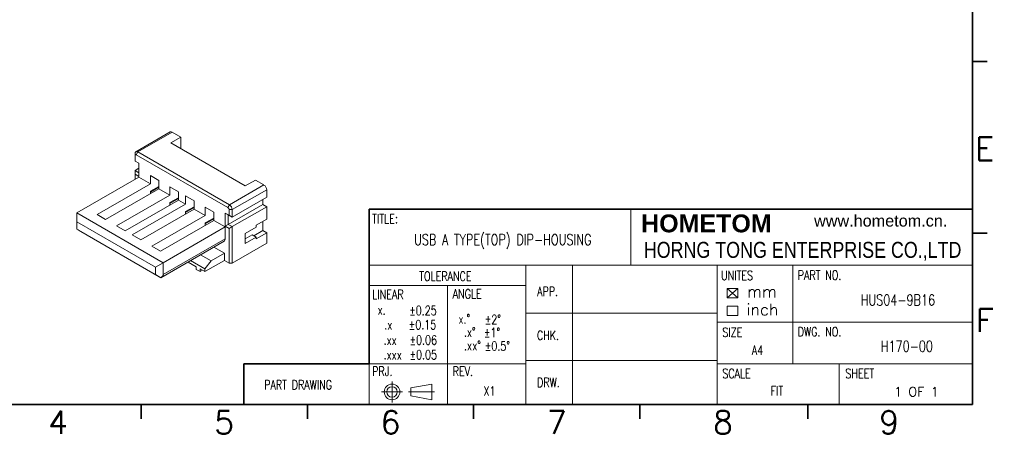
# Model space of a CAD drawing. Header units: millimetres. Extents: x -1657 to 8845, y -11980 to 3013.
# Tile 215 of 256: x 347 to 401, y 2276 to 2299. Entities that reach past the tile are written whole.
import ezdxf
from ezdxf.enums import TextEntityAlignment as Align

# ---------------------------------------------------------------- set-up
doc = ezdxf.new("R2010")
doc.units = ezdxf.units.MM
doc.layers.add('FMT', color=7, linetype='Continuous', lineweight=35)
doc.layers.add('标注', color=3, linetype='Continuous', lineweight=9)
doc.styles.add('english', font='romans.shx', dxfattribs={"width": 0.75, "height": 2.5})
doc.styles.add('Roman', font='romans', dxfattribs={"bigfont": 'bigfont'})
doc.styles.add('txt', font='txt.shx', dxfattribs={"width": 0.8, "height": 2.5})

# ---------------------------------------------------------------- blocks, each defined once
blk = doc.blocks.new('edff')
at = {"color": 4, "linetype": 'Continuous', "lineweight": 15}
for p, q in [((-121.741, 491.963), (-124.852, 490.167)), ((-121.566, 491.946), (-124.677, 490.15)), ((-121.707, 490.966), (-120.788, 491.497)), ((-120.788, 491.497), (-121.566, 491.946)), ((-120.788, 490.435), (-120.788, 491.497)), ((-121.707, 490.966), (-114.989, 487.088)), ((-124.924, 490.007), (-124.924, 489.843)), ((-124.924, 489.843), (-124.924, 489.333)), ((-124.924, 489.333), (-124.571, 489.129)), ((-124.571, 489.129), (-124.924, 489.333)), ((-124.677, 490.15), (-124.818, 489.905)), ((-116.545, 485.129), (-124.818, 489.905)), ((-124.677, 490.15), (-116.404, 485.374)), ((-124.924, 488.476), (-124.571, 488.68)), ((-124.924, 488.476), (-124.924, 488.149)), ((-124.924, 488.476), (-124.571, 488.272)), ((-124.571, 489.129), (-124.571, 487.945)), ((-130.157, 484.648), (-124.571, 487.873)), ((-124.924, 488.149), (-124.924, 487.669)), ((-124.571, 487.945), (-124.924, 488.149)), ((-123.538, 487.277), (-124.571, 487.873)), ((-123.538, 488.014), (-122.775, 487.574)), ((-123.538, 487.277), (-123.538, 488.014)), ((-122.775, 487.574), (-122.775, 486.836)), ((-114.989, 487.088), (-114.07, 487.619)), ((-113.292, 487.17), (-114.07, 487.619)), ((-123.538, 487.277), (-128.347, 484.501)), ((-127.583, 484.06), (-122.775, 486.836)), ((-123.538, 486.602), (-122.775, 487.043)), ((-123.538, 486.528), (-122.775, 486.969)), ((-121.771, 486.257), (-122.775, 486.836)), ((-121.771, 486.994), (-121.007, 486.553)), ((-121.771, 486.257), (-121.771, 486.994)), ((-116.404, 485.374), (-113.292, 487.17)), ((-113.045, 486.741), (-116.156, 484.945)), ((-113.045, 486.067), (-113.045, 486.741)), ((-121.771, 486.257), (-126.579, 483.481)), ((-125.815, 483.04), (-121.007, 485.816)), ((-123.538, 486.395), (-123.538, 486.602)), ((-121.771, 485.581), (-121.007, 486.022)), ((-121.771, 485.508), (-121.007, 485.949)), ((-121.007, 486.553), (-121.007, 485.816)), ((-120.356, 485.44), (-121.007, 485.816)), ((-120.356, 486.178), (-120.356, 485.44)), ((-119.593, 485.737), (-120.356, 486.178)), ((-116.156, 484.271), (-113.045, 486.067)), ((-113.398, 485.414), (-113.398, 485.863)), ((-125.165, 482.664), (-120.356, 485.44)), ((-119.593, 484.999), (-124.401, 482.224)), ((-121.771, 485.375), (-121.771, 485.581)), ((-120.356, 484.765), (-119.593, 485.206)), ((-120.356, 484.691), (-119.593, 485.132)), ((-119.593, 484.999), (-119.593, 485.737)), ((-118.589, 484.42), (-119.593, 484.999)), ((-118.589, 485.157), (-118.589, 484.42)), ((-117.825, 484.716), (-118.589, 485.157)), ((-116.404, 485.374), (-116.545, 485.129)), ((-116.51, 483.618), (-113.398, 485.414)), ((-116.156, 484.945), (-116.439, 484.945)), ((-116.439, 484.435), (-116.439, 484.945)), ((-116.156, 483.414), (-113.045, 485.21)), ((-116.156, 484.945), (-116.156, 484.271)), ((-113.045, 485.21), (-113.398, 485.414)), ((-113.045, 484.087), (-113.045, 485.21)), ((-130.157, 483.832), (-130.157, 484.648)), ((-130.157, 484.648), (-122.379, 480.158)), ((-127.583, 484.06), (-128.347, 484.501)), ((-123.397, 481.644), (-118.589, 484.42)), ((-120.356, 484.765), (-120.356, 484.558)), ((-118.589, 483.744), (-117.825, 484.185)), ((-118.589, 483.671), (-117.825, 484.112)), ((-117.825, 483.979), (-117.825, 484.716)), ((-116.793, 484.639), (-116.439, 484.435)), ((-116.793, 483.455), (-116.793, 484.639)), ((-116.51, 484.475), (-116.793, 484.639)), ((-116.156, 484.271), (-116.51, 484.475)), ((-116.51, 484.475), (-116.51, 483.618)), ((-116.156, 484.271), (-116.439, 484.435)), ((-114, 483.536), (-113.045, 484.087)), ((-123.086, 479.75), (-130.157, 483.832)), ((-130.157, 483.832), (-130.157, 483.179)), ((-130.157, 483.179), (-123.086, 479.097)), ((-130.157, 483.179), (-130.157, 483.179)), ((-125.815, 483.04), (-126.579, 483.481)), ((-117.825, 483.979), (-122.633, 481.203)), ((-122.379, 480.158), (-116.793, 483.383)), ((-118.589, 483.744), (-118.589, 483.538)), ((-116.793, 483.383), (-117.825, 483.979)), ((-116.51, 483.618), (-116.793, 483.455)), ((-116.439, 483.251), (-116.793, 483.455)), ((-116.793, 482.321), (-116.793, 483.383)), ((-116.51, 483.618), (-116.156, 483.414)), ((-116.439, 483.251), (-116.156, 483.414)), ((-116.439, 480.127), (-116.439, 483.251)), ((-116.156, 483.414), (-116.156, 480.127)), ((-114, 483.373), (-114.989, 482.801)), ((-114, 483.536), (-114, 483.373)), ((-113.398, 483.067), (-113.398, 483.883)), ((-122.732, 478.892), (-129.803, 482.974)), ((-124.401, 482.224), (-125.165, 482.664)), ((-122.379, 479.097), (-116.793, 482.321)), ((-114.989, 482.801), (-114.989, 481.903)), ((-114.989, 482.311), (-114.353, 482.679)), ((-114.989, 481.903), (-114, 482.475)), ((-114.353, 482.679), (-114, 482.475)), ((-114.212, 482.597), (-113.398, 483.067)), ((-114, 482.311), (-113.045, 482.862)), ((-114, 482.475), (-114, 482.311)), ((-113.398, 483.067), (-113.045, 482.862)), ((-113.045, 481.923), (-113.045, 482.862)), ((-122.633, 481.203), (-123.397, 481.644)), ((-122.586, 478.808), (-116.896, 482.092)), ((-116.863, 481.025), (-117.804, 481.568)), ((-116.156, 480.127), (-113.045, 481.923)), ((-119.006, 480.874), (-118.065, 480.332)), ((-118.065, 480.332), (-116.863, 481.025)), ((-116.863, 480.372), (-116.863, 481.025)), ((-123.086, 479.75), (-122.379, 480.158)), ((-123.086, 479.097), (-123.086, 479.75)), ((-122.379, 480.158), (-122.379, 479.097)), ((-119.409, 479.801), (-120.137, 480.221)), ((-118.631, 479.597), (-119.925, 480.344)), ((-119.409, 479.801), (-119.409, 479.556)), ((-119.409, 479.556), (-119.055, 479.352)), ((-119.055, 479.597), (-119.055, 479.352)), ((-119.055, 479.597), (-118.631, 479.352)), ((-118.631, 479.352), (-116.863, 480.372)), ((-118.065, 480.332), (-118.631, 479.597)), ((-118.631, 479.352), (-118.631, 479.597)), ((-116.439, 480.127), (-116.863, 480.372)), ((-116.156, 480.127), (-116.439, 480.127)), ((-122.586, 478.808), (-123.086, 479.097)), ((-119.055, 479.352), (-118.843, 479.474))]:
    blk.add_line(p, q, dxfattribs=at)
at = {"color": 4, "linetype": 'Continuous', "lineweight": 15, "flags": 128}
for points in [[(-124.924, 490.007), (-124.92, 490.06), (-124.905, 490.105), (-124.883, 490.141), (-124.852, 490.167), (-124.814, 490.181), (-124.772, 490.182), (-124.725, 490.172), (-124.677, 490.15)], [(-124.818, 489.905), (-124.839, 489.914), (-124.859, 489.919), (-124.877, 489.918), (-124.893, 489.912), (-124.906, 489.901), (-124.916, 489.886), (-124.922, 489.866), (-124.924, 489.843)]]:
    blk.add_lwpolyline(points, dxfattribs=at)
at = {"color": 4, "linetype": 'Continuous', "lineweight": 15}
for centre, radius, start, end in [((-121.668, 491.804), 0.175, 54.18594, 114.5036), ((-113.591, 486.711), 0.547, 3.09964, 56.90036), ((-116.673, 484.932), 0.234, 3.09964, 56.90036), ((-116.702, 484.915), 0.547, 3.09964, 56.90036), ((-117.02, 482.286), 0.23, 302.54298, 8.7692)]:
    blk.add_arc(centre, radius, start, end, dxfattribs=at)
for centre, major_axis, ratio, start_param, end_param in [((-130.157, 483.179), (0.5, -0.289), 0.00007, 4.71243, 5.497828), ((-123.086, 479.097), (0.5, -0.289), 0.00007, 5.497828, 6.283226), ((-123.086, 479.097), (0.707, 0), 0.577382, 5.497787, 6.283185)]:
    blk.add_ellipse(centre, major_axis=major_axis, ratio=ratio, start_param=start_param, end_param=end_param, dxfattribs=at)

msp = doc.modelspace()

# ---------------------------------------------------------------- linework, layer by layer
at = {"layer": 'FMT'}
for p, q in [((399.287, 2334.19), (399.287, 2278.0111)), ((400.0783, 2296.7321), (399.287, 2296.7321)), ((399.287, 2288.6679), (366.3709, 2288.6679)), ((366.3709, 2288.6679), (366.3709, 2280.2266)), ((399.287, 2287.8226), (399.287, 2278.0111)), ((400.0783, 2287.3637), (399.287, 2287.3637)), ((366.3673, 2280.2266), (359.5173, 2280.2266)), ((359.5173, 2280.2266), (359.5173, 2278.0111)), ((399.287, 2278.0111), (317.6298, 2278.0111)), ((353.923, 2278.0111), (353.923, 2277.2199)), ((362.9939, 2278.0111), (362.9939, 2277.2199)), ((372.0648, 2278.0111), (372.0648, 2277.2199)), ((381.1357, 2278.0111), (381.1357, 2277.2199)), ((390.3068, 2278.0111), (390.3068, 2277.2199))]:
    msp.add_line(p, q, dxfattribs=at)
at = {"layer": 'FMT', "color": 4, "lineweight": 15}
for p, q in [((380.6516, 2288.6679), (380.6516, 2285.6231)), ((399.287, 2285.6231), (366.3709, 2285.6231)), ((374.9165, 2285.6231), (374.9165, 2278.0111)), ((377.4528, 2285.6231), (377.4528, 2278.0111)), ((385.361, 2285.6231), (385.361, 2278.0111)), ((389.4871, 2285.6231), (389.4871, 2280.2266)), ((366.3709, 2284.5059), (374.9165, 2284.5059)), ((370.6437, 2284.5059), (370.6437, 2278.0111)), ((385.9047, 2284.3371), (386.4749, 2283.8262)), ((386.4749, 2284.3371), (385.9047, 2283.8262)), ((385.361, 2282.9961), (374.9165, 2282.9961)), ((399.287, 2282.5102), (385.361, 2282.5102)), ((374.9165, 2280.2266), (366.3709, 2280.2266)), ((366.3709, 2280.2266), (366.3709, 2278.0111)), ((385.361, 2280.4072), (374.9165, 2280.4072)), ((399.287, 2280.2266), (385.361, 2280.2266)), ((392.0075, 2280.2266), (392.0075, 2278.0111)), ((367.6112, 2278.1272), (367.6112, 2279.2666)), ((368.646, 2278.9106), (369.7854, 2279.1242)), ((369.7854, 2278.2697), (369.7854, 2279.1242)), ((367.0415, 2278.6969), (368.1809, 2278.6969)), ((368.5036, 2278.6969), (369.9278, 2278.6969)), ((368.646, 2278.9106), (368.646, 2278.4833)), ((368.646, 2278.4833), (369.7854, 2278.2697))]:
    msp.add_line(p, q, dxfattribs=at)
for points in [[(385.9047, 2284.3371), (386.4749, 2284.3371), (386.4749, 2283.8262), (385.9047, 2283.8262)], [(385.9047, 2283.37), (386.4749, 2283.37), (386.4749, 2282.8591), (385.9047, 2282.8591)]]:
    msp.add_lwpolyline(points, close=True, dxfattribs=at)
for radius in [0.4273, 0.2849]:
    msp.add_circle((367.6112, 2278.6969), radius, dxfattribs=at)

# ---------------------------------------------------------------- block references
at = {"layer": '标注', "xscale": 0.6050000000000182, "yscale": 0.6050000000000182, "zscale": 0.6050000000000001}
msp.add_blockref('edff', (429.166, 1995.252), dxfattribs=at)

# ---------------------------------------------------------------- texts
at = {"color": 7, "width": 12.06889, "attachment_point": 1, "style": 'english'}
for s, insert, char_height in [('USB A TYPE(TOP) DIP-HOUSING', (368.8184, 2287.3071), 0.598433), ('HUS04-9B16', (393.1861, 2284.0115), 0.59843), ('H170-00', (394.2815, 2281.4871), 0.59843)]:
    msp.add_mtext(s, dxfattribs=dict(at, insert=insert, char_height=char_height))
at = {"layer": 'FMT', "style": 'english'}
for s, p in [('E', (399.9537, 2291.9688)), ('F', (399.9537, 2282.6004))]:
    msp.add_text(s, height=1.266, dxfattribs=at).set_placement(p, align=Align.MIDDLE_CENTER)
at = {"layer": 'FMT', "color": 4, "lineweight": 15, "style": 'english'}
msp.add_text('1 OF 1', height=0.50747, dxfattribs=at).set_placement((395.0041, 2278.4535))
at = {"layer": 'FMT', "style": 'english'}
for s, p in [('4', (349.3875, 2276.4052)), ('5', (358.4584, 2276.4052)), ('6', (367.5293, 2276.4052)), ('7', (376.6003, 2276.4052)), ('8', (385.6712, 2276.4052)), ('9', (394.7421, 2276.4052))]:
    msp.add_text(s, height=1.266, dxfattribs=at).set_placement(p, align=Align.CENTER)
at = {"layer": 'FMT', "color": 4, "lineweight": 15, "attachment_point": 1}
for s, insert, char_height, width, style in [('TITLE:', (366.5278, 2288.404), 0.50747, 5.287206, 'english'), ('{\\fArial|b0|i0|c0|p34;HORNG TONG ENTERPRISE CO.,LTD}', (381.3518, 2286.8861), 0.872253, 25.963562, 'txt'), ('TOLERANCE', (369.094, 2285.2639), 0.50747, 5.287206, 'english'), ('UNITES', (385.5668, 2285.3069), 0.50747, 5.287206, 'english'), ('PART NO.', (389.751, 2285.3203), 0.50747, 5.287206, 'english'), ('LINEAR', (366.5295, 2284.2714), 0.50747, 5.287206, 'english'), ('ANGLE', (370.922, 2284.3006), 0.50747, 5.287206, 'english'), ('APP.', (375.5324, 2284.4366), 0.50747, 5.287206, 'english'), ('mm', (386.983, 2284.4899), 0.633, 1.141936, 'Roman'), ('%%p0.25', (368.5493, 2283.3958), 0.50747, 5.287206, 'english'), ('inch', (386.955, 2283.5125), 0.633, 5.697019, 'Roman'), ('x.', (366.8282, 2283.4279), 0.50747, 5.287206, 'english'), ('x.%%d', (371.236, 2282.9317), 0.50747, 5.287206, 'english'), ('%%p2%%d', (372.67, 2282.9057), 0.50747, 5.287206, 'english'), ('.x', (367.184, 2282.6155), 0.50747, 5.287206, 'english'), ('%%p0.15', (368.521, 2282.6155), 0.50747, 5.287206, 'english'), ('%%p0.06', (368.5677, 2281.7813), 0.50747, 5.287206, 'english'), ('.x%%d', (371.5337, 2282.2139), 0.50747, 5.287206, 'english'), ('%%p1%%d', (372.6276, 2282.1879), 0.50747, 5.287206, 'english'), ('CHK.', (375.5191, 2282.038), 0.50747, 5.287206, 'english'), ('SIZE', (385.6358, 2282.2023), 0.50747, 5.287206, 'english'), ('DWG. NO.', (389.7496, 2282.2378), 0.50747, 5.287206, 'english'), ('.xx', (367.1546, 2281.7813), 0.50747, 5.287206, 'english'), ('.xx%%d', (371.5446, 2281.4816), 0.50747, 5.287206, 'english'), ('%%p0.5%%d', (372.6739, 2281.4556), 0.50747, 5.287206, 'english'), ('.xxx', (367.1546, 2280.9819), 0.50747, 5.287206, 'english'), ('%%p0.05', (368.5677, 2280.9819), 0.50747, 5.287206, 'english'), ('A4', (387.2422, 2281.2254), 0.50747, 5.287206, 'english'), ('PRJ.', (366.5295, 2280.0795), 0.50747, 5.287206, 'english'), ('REV.', (370.922, 2280.078), 0.50747, 5.287206, 'english'), ('SCALE', (385.6358, 2279.9576), 0.50747, 5.287206, 'english'), ('SHEET', (392.3498, 2279.9576), 0.50747, 5.287206, 'english'), ('PART DRAWING', (360.6368, 2279.3438), 0.507465, 7.48981, 'english'), ('DRW.', (375.5274, 2279.4723), 0.50747, 5.287206, 'english'), ('X1', (372.6005, 2278.9999), 0.50747, 5.287206, 'english'), ('FIT', (388.2739, 2279.0028), 0.50747, 5.287206, 'english')]:
    msp.add_mtext(s, dxfattribs=dict(at, insert=insert, char_height=char_height, width=width, style=style))
for s, insert, char_height, width in [('{\\fArial|b1|i0|c0|p34;HOMETOM}', (381.2039, 2288.3825), 0.976924, 4.276847), ('{\\fArial|b0|i0|c0|p34;www.hometom.cn.}', (390.6407, 2288.3555), 0.633012, 8.571133)]:
    msp.add_mtext(s, dxfattribs=dict(at, insert=insert, char_height=char_height, width=width))

doc.saveas('drawing.dxf')
